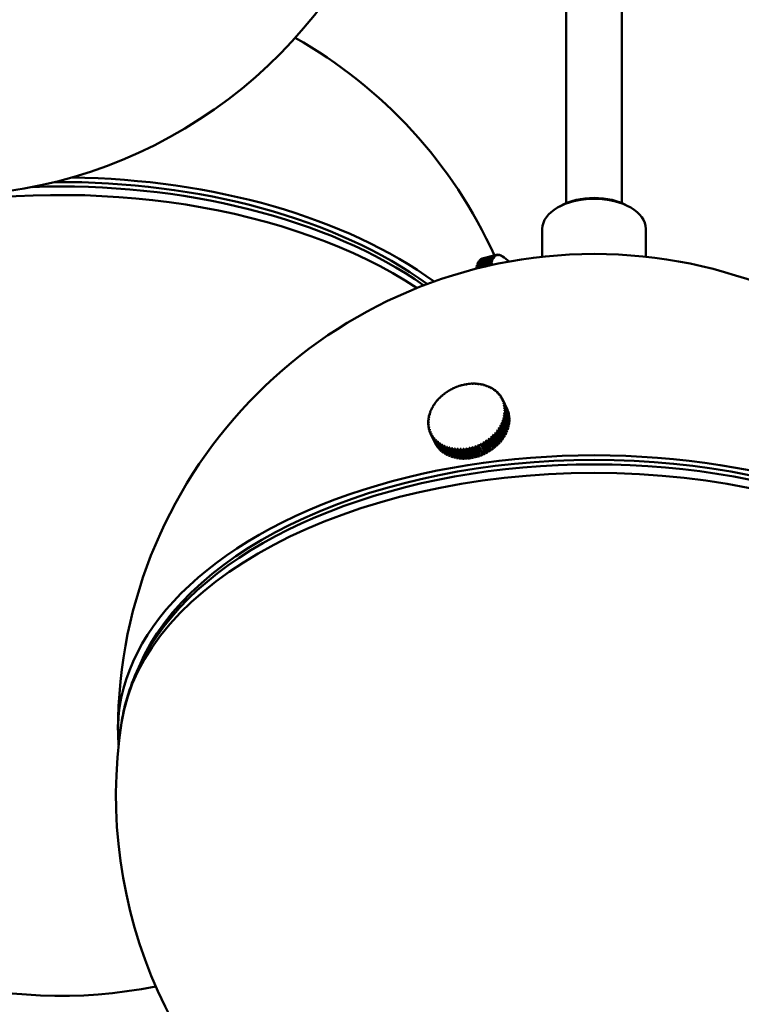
# Model space of a CAD drawing. Header units: millimetres. Extents: x 849 to 4035, y 828 to 3843.
# Tile 88 of 105: x 3448 to 3538, y 1489 to 1613. Entities that reach past the tile are written whole.
import ezdxf

# ---------------------------------------------------------------- set-up
doc = ezdxf.new("R2010")
doc.units = ezdxf.units.MM
doc.header["$LTSCALE"] = 15
doc.layers.add('Widoczne (ISO)', color=7, linetype='Continuous', lineweight=50)
doc.layers.add('Widoczne wąskie (ISO)', color=7, linetype='Continuous', lineweight=50)

msp = doc.modelspace()

# ---------------------------------------------------------------- linework, layer by layer
at = {"layer": 'Widoczne (ISO)'}
for p, q in [((3516.44, 1677.15), (3516.44, 1589.81)), ((3523.44, 1674.95), (3523.44, 1589.81)), ((3515.7, 1589.44), (3515.34, 1589.24)), ((3524.18, 1589.44), (3524.54, 1589.24)), ((3513.44, 1586.59), (3513.44, 1583.08)), ((3526.44, 1586.59), (3526.44, 1583.08)), ((3505.74, 1582.78), (3507.56, 1583.27)), ((3507.65, 1583.31), (3505.84, 1582.82)), ((3505.87, 1582.83), (3507.68, 1583.32)), ((3507.7, 1583.33), (3505.89, 1582.84)), ((3507.79, 1583.34), (3507.82, 1583.35)), ((3507.93, 1583.34), (3507.96, 1583.34)), ((3508.09, 1583.3), (3508.1, 1583.31)), ((3505.15, 1581.61), (3506.97, 1582.1)), ((3507, 1582.29), (3505.19, 1581.8)), ((3505.2, 1581.86), (3507.02, 1582.35)), ((3507.06, 1582.51), (3505.25, 1582.02)), ((3505.26, 1582.08), (3507.08, 1582.57)), ((3505.29, 1582.03), (3505.26, 1582.08)), ((3507.13, 1582.71), (3505.32, 1582.23)), ((3505.34, 1582.27), (3507.15, 1582.76)), ((3505.36, 1582.23), (3505.34, 1582.27)), ((3507.21, 1582.89), (3505.4, 1582.4)), ((3505.42, 1582.44), (3507.24, 1582.93)), ((3505.44, 1582.41), (3505.42, 1582.44)), ((3507.31, 1583.04), (3505.5, 1582.55)), ((3505.52, 1582.58), (3507.33, 1583.07)), ((3505.53, 1582.56), (3505.52, 1582.58)), ((3507.41, 1583.16), (3505.6, 1582.67)), ((3505.63, 1582.7), (3507.44, 1583.18)), ((3505.63, 1582.68), (3505.63, 1582.7)), ((3507.53, 1583.25), (3505.71, 1582.76)), ((3505.75, 1582.77), (3505.74, 1582.78)), ((3505.87, 1582.83), (3505.87, 1582.83)), ((3506.95, 1582.04), (3506.16, 1581.82)), ((3506.98, 1582.02), (3507.07, 1582.05)), ((3507.05, 1582.27), (3507.11, 1582.29)), ((3507.12, 1582.49), (3507.17, 1582.5)), ((3507.2, 1582.68), (3507.24, 1582.69)), ((3507.29, 1582.85), (3507.32, 1582.85)), ((3507.4, 1582.99), (3507.41, 1582.99)), ((3507.51, 1583.1), (3507.51, 1583.1)), ((3508.25, 1583.24), (3508.26, 1583.24)), ((3508.41, 1583.15), (3508.41, 1583.15)), ((3505.17, 1581.58), (3505.15, 1581.61)), ((3505.23, 1581.81), (3505.2, 1581.86)), ((3501.49, 1566.12), (3501.48, 1566.14)), ((3501.82, 1566.33), (3501.81, 1566.34)), ((3502.17, 1566.51), (3502.16, 1566.53)), ((3502.43, 1566.65), (3502.43, 1566.64)), ((3502.79, 1566.8), (3502.8, 1566.78)), ((3503.16, 1566.92), (3503.17, 1566.9)), ((3503.54, 1567.02), (3503.54, 1567)), ((3503.92, 1567.09), (3503.92, 1567.07)), ((3504.29, 1567.14), (3504.3, 1567.12)), ((3504.67, 1567.17), (3504.68, 1567.14)), ((3505.04, 1567.16), (3505.06, 1567.14)), ((3505.41, 1567.14), (3505.42, 1567.11)), ((3505.77, 1567.08), (3505.78, 1567.05)), ((3506.11, 1567.01), (3506.13, 1566.96)), ((3506.45, 1566.9), (3506.47, 1566.85)), ((3506.76, 1566.78), (3506.79, 1566.73)), ((3507.06, 1566.63), (3507.09, 1566.57)), ((3507.34, 1566.45), (3507.37, 1566.4)), ((3507.6, 1566.26), (3507.63, 1566.2)), ((3507.84, 1566.05), (3507.87, 1565.99)), ((3500.1, 1564.83), (3500.08, 1564.86)), ((3500.33, 1565.12), (3500.32, 1565.14)), ((3500.59, 1565.39), (3500.58, 1565.42)), ((3500.87, 1565.65), (3500.86, 1565.67)), ((3501.17, 1565.9), (3501.16, 1565.92)), ((3508.05, 1565.82), (3508.08, 1565.75)), ((3508.24, 1565.57), (3508.27, 1565.5)), ((3508.4, 1565.3), (3508.44, 1565.23)), ((3508.49, 1565.12), (3509.01, 1564.01)), ((3508.54, 1565.02), (3509.06, 1563.91)), ((3509.09, 1563.83), (3508.57, 1564.95)), ((3508.64, 1564.73), (3509.16, 1563.62)), ((3499.4, 1563.57), (3499.38, 1563.62)), ((3499.54, 1563.89), (3499.52, 1563.94)), ((3499.7, 1564.21), (3499.68, 1564.25)), ((3499.88, 1564.53), (3499.87, 1564.56)), ((3508.64, 1564.38), (3508.64, 1564.37)), ((3509.18, 1563.54), (3508.67, 1564.66)), ((3508.68, 1564.09), (3508.69, 1564.06)), ((3508.69, 1563.79), (3508.71, 1563.74)), ((3508.72, 1564.43), (3509.24, 1563.31)), ((3509.25, 1563.24), (3508.74, 1564.35)), ((3508.77, 1564.12), (3509.29, 1563)), ((3509.29, 1562.92), (3508.78, 1564.04)), ((3508.79, 1563.8), (3509.31, 1562.69)), ((3509.3, 1562.6), (3508.79, 1563.72)), ((3509.06, 1563.91), (3509.05, 1563.91)), ((3509.16, 1563.62), (3509.15, 1563.61)), ((3499.15, 1562.26), (3499.13, 1562.32)), ((3499.17, 1562.59), (3499.15, 1562.64)), ((3499.22, 1562.91), (3499.2, 1562.97)), ((3499.3, 1563.24), (3499.27, 1563.29)), ((3508.46, 1562.54), (3508.51, 1562.44)), ((3509.05, 1561.31), (3508.53, 1562.42)), ((3508.56, 1562.85), (3508.6, 1562.76)), ((3508.56, 1562.5), (3509.08, 1561.39)), ((3508.63, 1563.17), (3508.67, 1563.09)), ((3509.16, 1561.63), (3508.64, 1562.75)), ((3508.66, 1562.83), (3509.18, 1561.71)), ((3508.67, 1563.48), (3508.7, 1563.42)), ((3509.24, 1561.96), (3508.72, 1563.07)), ((3508.73, 1563.15), (3509.25, 1562.04)), ((3509.29, 1562.28), (3508.77, 1563.4)), ((3508.78, 1563.48), (3509.29, 1562.36)), ((3509.24, 1563.31), (3509.22, 1563.31)), ((3509.29, 1562.36), (3509.25, 1562.36)), ((3509.29, 1563), (3509.26, 1563)), ((3509.31, 1562.69), (3509.27, 1562.68)), ((3499.17, 1561.94), (3499.14, 1562)), ((3499.21, 1561.62), (3499.18, 1561.69)), ((3499.28, 1561.32), (3499.25, 1561.38)), ((3499.38, 1561.02), (3499.35, 1561.09)), ((3507.57, 1561.04), (3508.1, 1559.89)), ((3507.8, 1561.32), (3508.33, 1560.18)), ((3508.35, 1560.07), (3507.83, 1561.18)), ((3507.89, 1561.26), (3508.41, 1560.14)), ((3508, 1561.61), (3508.53, 1560.47)), ((3508.56, 1560.36), (3508.05, 1561.48)), ((3508.1, 1561.56), (3508.62, 1560.44)), ((3508.18, 1561.92), (3508.71, 1560.77)), ((3508.75, 1560.67), (3508.24, 1561.79)), ((3508.28, 1561.87), (3508.8, 1560.75)), ((3508.34, 1562.22), (3508.39, 1562.11)), ((3508.92, 1560.99), (3508.4, 1562.1)), ((3508.44, 1562.18), (3508.95, 1561.07)), ((3508.95, 1561.07), (3508.87, 1561.08)), ((3509.08, 1561.39), (3509.01, 1561.4)), ((3509.18, 1561.71), (3509.12, 1561.72)), ((3509.25, 1562.04), (3509.2, 1562.04)), ((3499.42, 1560.91), (3499.94, 1559.8)), ((3499.99, 1559.69), (3499.48, 1560.81)), ((3499.51, 1560.74), (3500.03, 1559.62)), ((3500.15, 1559.42), (3499.63, 1560.54)), ((3499.67, 1560.47), (3500.19, 1559.36)), ((3500.33, 1559.17), (3499.81, 1560.28)), ((3499.86, 1560.22), (3500.38, 1559.11)), ((3499.91, 1560.31), (3499.9, 1560.32)), ((3500.54, 1558.93), (3500.02, 1560.05)), ((3500.08, 1559.99), (3500.59, 1558.87)), ((3500.11, 1560.07), (3500.1, 1560.1)), ((3500.77, 1558.71), (3500.25, 1559.83)), ((3500.34, 1559.85), (3500.32, 1559.9)), ((3506.13, 1559.84), (3506.66, 1558.69)), ((3506.95, 1558.78), (3506.44, 1559.9)), ((3506.45, 1560.04), (3506.98, 1558.9)), ((3506.52, 1559.95), (3507.04, 1558.84)), ((3507.27, 1559.01), (3506.75, 1560.12)), ((3506.76, 1560.27), (3507.29, 1559.12)), ((3506.83, 1560.18), (3507.35, 1559.07)), ((3507.05, 1560.51), (3507.58, 1559.36)), ((3507.57, 1559.25), (3507.05, 1560.36)), ((3507.13, 1560.43), (3507.64, 1559.31)), ((3507.32, 1560.77), (3507.85, 1559.62)), ((3507.85, 1559.51), (3507.33, 1560.62)), ((3507.4, 1560.69), (3507.92, 1559.57)), ((3508.11, 1559.78), (3507.6, 1560.9)), ((3507.66, 1560.97), (3508.18, 1559.85)), ((3508.1, 1559.89), (3508.07, 1559.86)), ((3508.18, 1559.85), (3508.1, 1559.89)), ((3508.33, 1560.18), (3508.31, 1560.15)), ((3508.41, 1560.14), (3508.33, 1560.18)), ((3508.53, 1560.47), (3508.52, 1560.45)), ((3508.62, 1560.44), (3508.53, 1560.47)), ((3508.8, 1560.75), (3508.71, 1560.77)), ((3508.71, 1560.77), (3508.71, 1560.77)), ((3500, 1559.69), (3499.99, 1559.69)), ((3500.16, 1559.43), (3500.15, 1559.42)), ((3500.31, 1559.78), (3500.83, 1558.66)), ((3500.35, 1559.18), (3500.33, 1559.17)), ((3501.02, 1558.51), (3500.5, 1559.63)), ((3500.56, 1558.95), (3500.54, 1558.93)), ((3500.6, 1559.65), (3500.57, 1559.71)), ((3500.57, 1559.58), (3501.09, 1558.47)), ((3500.8, 1558.74), (3500.77, 1558.71)), ((3501.3, 1558.34), (3500.78, 1559.45)), ((3500.87, 1559.46), (3500.84, 1559.54)), ((3500.85, 1559.41), (3501.37, 1558.3)), ((3501.59, 1558.18), (3501.08, 1559.3)), ((3501.16, 1559.3), (3501.12, 1559.39)), ((3501.15, 1559.26), (3501.67, 1558.15)), ((3501.91, 1558.05), (3501.39, 1559.16)), ((3501.48, 1559.16), (3501.43, 1559.26)), ((3501.47, 1559.13), (3501.99, 1558.02)), ((3502.23, 1557.94), (3501.72, 1559.06)), ((3501.8, 1559.04), (3501.75, 1559.16)), ((3501.8, 1559.03), (3502.32, 1557.92)), ((3502.58, 1557.86), (3502.06, 1558.97)), ((3502.61, 1557.94), (3502.08, 1559.08)), ((3502.15, 1558.95), (3502.67, 1557.84)), ((3502.93, 1557.8), (3502.41, 1558.91)), ((3502.96, 1557.88), (3502.43, 1559.02)), ((3502.51, 1558.9), (3503.02, 1557.78)), ((3503.3, 1557.76), (3502.78, 1558.88)), ((3503.32, 1557.84), (3502.79, 1558.99)), ((3502.87, 1558.87), (3503.39, 1557.76)), ((3503.68, 1557.84), (3503.15, 1558.98)), ((3503.67, 1557.75), (3503.15, 1558.87)), ((3503.24, 1558.87), (3503.76, 1557.76)), ((3504.05, 1557.85), (3503.52, 1559)), ((3504.04, 1557.77), (3503.53, 1558.89)), ((3503.62, 1558.89), (3504.14, 1557.78)), ((3504.42, 1557.89), (3503.89, 1559.04)), ((3504.42, 1557.81), (3503.9, 1558.93)), ((3504, 1558.94), (3504.52, 1557.83)), ((3504.79, 1557.96), (3504.26, 1559.11)), ((3504.8, 1557.88), (3504.28, 1559)), ((3504.38, 1559.02), (3504.9, 1557.9)), ((3505.16, 1558.05), (3504.63, 1559.2)), ((3505.18, 1557.97), (3504.66, 1559.09)), ((3504.76, 1559.12), (3505.27, 1558)), ((3505.53, 1558.17), (3505, 1559.31)), ((3505.55, 1558.09), (3505.03, 1559.2)), ((3505.13, 1559.24), (3505.64, 1558.12)), ((3505.89, 1558.3), (3505.36, 1559.45)), ((3505.92, 1558.23), (3505.4, 1559.34)), ((3505.49, 1559.38), (3506.01, 1558.27)), ((3506.27, 1558.39), (3505.76, 1559.51)), ((3505.79, 1559.65), (3506.33, 1558.51)), ((3505.85, 1559.55), (3506.36, 1558.44)), ((3506.62, 1558.58), (3506.1, 1559.69)), ((3506.19, 1559.74), (3506.71, 1558.63)), ((3506.66, 1558.69), (3506.59, 1558.65)), ((3506.71, 1558.63), (3506.66, 1558.69)), ((3506.98, 1558.9), (3506.92, 1558.85)), ((3507.04, 1558.84), (3506.98, 1558.9)), ((3507.29, 1559.12), (3507.24, 1559.08)), ((3507.35, 1559.07), (3507.29, 1559.12)), ((3507.58, 1559.36), (3507.54, 1559.32)), ((3507.64, 1559.31), (3507.58, 1559.36)), ((3507.85, 1559.62), (3507.82, 1559.59)), ((3507.92, 1559.57), (3507.85, 1559.62)), ((3501.05, 1558.55), (3501.02, 1558.51)), ((3501.33, 1558.38), (3501.3, 1558.34)), ((3501.63, 1558.23), (3501.59, 1558.18)), ((3501.95, 1558.11), (3501.91, 1558.05)), ((3502.28, 1558.01), (3502.23, 1557.94)), ((3502.61, 1557.94), (3502.58, 1557.86)), ((3502.62, 1557.94), (3502.61, 1557.94)), ((3502.96, 1557.88), (3502.93, 1557.8)), ((3502.98, 1557.88), (3502.96, 1557.88)), ((3503.32, 1557.84), (3503.3, 1557.76)), ((3503.35, 1557.84), (3503.32, 1557.84)), ((3503.68, 1557.84), (3503.67, 1557.75)), ((3503.72, 1557.84), (3503.68, 1557.84)), ((3504.05, 1557.85), (3504.04, 1557.77)), ((3504.1, 1557.86), (3504.05, 1557.85)), ((3504.48, 1557.9), (3504.42, 1557.89)), ((3504.42, 1557.89), (3504.42, 1557.81)), ((3504.86, 1557.98), (3504.79, 1557.96)), ((3504.79, 1557.96), (3504.8, 1557.88)), ((3505.24, 1558.07), (3505.16, 1558.05)), ((3505.16, 1558.05), (3505.18, 1557.97)), ((3505.61, 1558.19), (3505.53, 1558.17)), ((3505.53, 1558.17), (3505.55, 1558.09)), ((3505.98, 1558.34), (3505.89, 1558.3)), ((3505.89, 1558.3), (3505.92, 1558.23)), ((3506.33, 1558.51), (3506.24, 1558.46)), ((3506.36, 1558.44), (3506.33, 1558.51)), ((3467.24, 1538.68), (3465.07, 1535.51)), ((3463.94, 1533.73), (3463.94, 1533.94))]:
    msp.add_line(p, q, dxfattribs=at)
for centre, radius, start, end in [((3437.84, 1650.69), 60, 171.2634, 8.7366), ((3453.04, 1558.53), 59.75, 24.4407, 60.5314), ((3519.94, 1523.68), 59.75, 0, 180), ((3504.25, 1577.22), 7.25, 46.3812, 54.5769), ((3453.04, 1550.37), 60, 171.2634, 281.4316), ((3519.94, 1515.52), 60, 171.2634, 8.7366)]:
    msp.add_arc(centre, radius, start, end, dxfattribs=at)
for centre, major_axis, ratio, start_param, end_param in [((3453.04, 1558.53), (58.75, 0), 0.57735, 0.671947, 1.584219), ((3453.04, 1558.53), (-59.75, 0), 0.57735, 3.811727, 4.689777), ((3519.94, 1586.99), (-6, 0), 0.57735, 3.926991, 5.497787), ((3519.94, 1586.59), (-6.5, 0), 0.57735, 3.141593, 6.283185), ((3509, 1578.5), (-1.3, 4.83), 0.345066, 0.032805, 0.091344), ((3504.26, 1577.23), (3.79, -6.18), 0.933763, 2.04771, 2.063247), ((3504.23, 1577.21), (-2.34, 6.86), 0.938334, 5.395896, 5.411434), ((3509, 1578.5), (-1.3, 4.83), 0.345066, 6.23745, 6.29599), ((3504.26, 1577.23), (2.34, -6.86), 0.938334, 2.254304, 2.269841), ((3509.07, 1578.52), (-1.28, 4.75), 0.345066, 0.012637, 0.032972), ((3504.23, 1577.22), (-0.74, 7.21), 0.937121, 5.608217, 5.623754), ((3504.26, 1577.22), (0.74, -7.21), 0.937121, 2.466624, 2.482162), ((3509, 1578.5), (-1.3, 4.83), 0.345066, 6.15891, 6.21745), ((3509.07, 1578.52), (-1.28, 4.75), 0.345066, 6.217283, 6.237617), ((3504.23, 1577.22), (0.8, 7.21), 0.93013, 5.807048, 5.822585), ((3504.26, 1577.22), (-0.8, -7.21), 0.93013, 2.665455, 2.680992), ((3509, 1578.5), (-1.3, 4.83), 0.345066, 6.08037, 6.13891), ((3509.07, 1578.52), (-1.28, 4.75), 0.345066, 6.138743, 6.159077), ((3504.23, 1577.23), (2.12, 6.93), 0.917404, 5.979295, 5.994832), ((3504.26, 1577.21), (2.12, 6.93), 0.917404, 5.979295, 5.994832), ((3509, 1578.5), (-1.3, 4.83), 0.345066, 6.001831, 6.06037), ((3509.07, 1578.52), (-1.28, 4.75), 0.345066, 6.060203, 6.080538), ((3504.23, 1577.23), (3.17, 6.52), 0.899022, 6.121085, 6.136622), ((3507.19, 1578.01), (-1.3, 4.83), 0.345066, 0.504043, 0.562583), ((3507.19, 1578.01), (-1.3, 4.83), 0.345066, 0.425504, 0.484043), ((3507.19, 1578.01), (-1.3, 4.83), 0.345066, 0.346964, 0.405503), ((3507.19, 1578.01), (-1.3, 4.83), 0.345066, 0.268424, 0.326964), ((3507.19, 1578.01), (-1.3, 4.83), 0.345066, 0.189884, 0.248424), ((3507.19, 1578.01), (-1.3, 4.83), 0.345066, 0.111344, 0.169884), ((3507.19, 1578.01), (-1.3, 4.83), 0.345066, 0.032805, 0.091344), ((3507.19, 1578.01), (-1.3, 4.83), 0.345066, 0, 0.012804), ((3504.24, 1577.19), (-7.15, 1.17), 0.746549, 4.440066, 4.447839), ((3509, 1578.5), (-1.3, 4.83), 0.345066, 0.661123, 0.670835), ((3509, 1578.5), (-1.3, 4.83), 0.345066, 0.582583, 0.641123), ((3504.25, 1577.25), (7.15, -1.17), 0.746549, 1.290709, 1.306246), ((3504.24, 1577.19), (-7.06, 1.64), 0.788879, 4.483235, 4.498773), ((3509, 1578.5), (-1.3, 4.83), 0.345066, 0.504043, 0.562583), ((3504.25, 1577.25), (7.06, -1.64), 0.788879, 1.341643, 1.35718), ((3504.24, 1577.19), (-6.91, 2.19), 0.826346, 4.546552, 4.562089), ((3509.07, 1578.52), (1.28, -4.75), 0.345066, 3.782548, 3.792835), ((3509, 1578.5), (-1.3, 4.83), 0.345066, 0.425504, 0.484043), ((3504.25, 1577.25), (6.91, -2.19), 0.826346, 1.40496, 1.420497), ((3509.07, 1578.52), (1.28, -4.75), 0.345066, 3.704009, 3.724343), ((3504.24, 1577.2), (-6.68, 2.83), 0.858718, 4.625797, 4.641334), ((3509, 1578.5), (-1.3, 4.83), 0.345066, 0.346964, 0.405503), ((3504.26, 1577.24), (6.68, -2.83), 0.858718, 1.484205, 1.499742), ((3509.07, 1578.52), (1.28, -4.75), 0.345066, 3.625469, 3.645803), ((3504.23, 1577.2), (-6.31, 3.57), 0.885795, 4.725415, 4.740953), ((3509.07, 1578.52), (1.28, -4.75), 0.345066, 3.546929, 3.567263), ((3509, 1578.5), (-1.3, 4.83), 0.345066, 0.268424, 0.326964), ((3504.26, 1577.24), (6.31, -3.57), 0.885795, 1.583823, 1.59936), ((3504.23, 1577.2), (-5.75, 4.41), 0.907412, 4.850401, 4.865938), ((3509.07, 1578.52), (-1.28, 4.75), 0.345066, 0.326796, 0.347131), ((3509, 1578.5), (-1.3, 4.83), 0.345066, 0.189884, 0.248424), ((3504.26, 1577.24), (5.75, -4.41), 0.907412, 1.708808, 1.724345), ((3504.23, 1577.21), (-4.93, 5.31), 0.923434, 5.00493, 5.020467), ((3509.07, 1578.52), (-1.28, 4.75), 0.345066, 0.248257, 0.268591), ((3509, 1578.5), (-1.3, 4.83), 0.345066, 0.111344, 0.169884), ((3504.26, 1577.23), (4.93, -5.31), 0.923434, 1.863337, 1.878874), ((3509.07, 1578.52), (-1.28, 4.75), 0.345066, 0.169717, 0.190051), ((3504.23, 1577.21), (-3.79, 6.18), 0.933763, 5.189302, 5.204839), ((3509.07, 1578.52), (-1.28, 4.75), 0.345066, 0.091177, 0.111511), ((3504.26, 1577.21), (3.17, 6.52), 0.899022, 6.121085, 6.136622), ((3509, 1578.5), (-1.3, 4.83), 0.345066, 5.923291, 5.98183), ((3509.07, 1578.52), (-1.28, 4.75), 0.345066, 5.981663, 6.001998), ((3504.23, 1577.23), (3.98, 6.06), 0.875098, 6.23483, 6.250367), ((3504.27, 1577.21), (3.98, 6.06), 0.875098, 6.23483, 6.250367), ((3509, 1578.5), (-1.3, 4.83), 0.345066, 5.886861, 5.90329), ((3509.07, 1578.52), (-1.28, 4.75), 0.345066, 5.903123, 5.923458), ((3507.19, 1578.01), (-1.3, 4.83), 0.345066, 0.582583, 0.641123), ((3503.96, 1563.02), (4.54, 2.1), 0.788675, 1.778495, 1.837035), ((3505.28, 1560.06), (-4.04, 6.02), 0.120757, 6.11047, 6.126007), ((3503.94, 1563.06), (-4.46, -2.07), 0.788675, 4.89992, 4.920255), ((3503.96, 1563.02), (4.54, 2.1), 0.788675, 1.699955, 1.758495), ((3505.36, 1560.12), (-4.04, 6.02), 0.120757, 6.11047, 6.126007), ((3505.27, 1560.07), (-3.66, 6.26), 0.073087, 6.116537, 6.132074), ((3503.94, 1563.06), (-4.46, -2.07), 0.788675, 4.821381, 4.841715), ((3503.96, 1563.02), (4.54, 2.1), 0.788675, 1.621416, 1.679955), ((3505.36, 1560.12), (-3.66, 6.26), 0.073087, 6.116537, 6.132074), ((3505.27, 1560.07), (-3.26, 6.47), 0.024966, 6.119585, 6.135122), ((3503.94, 1563.06), (-4.46, -2.07), 0.788675, 4.742841, 4.763175), ((3503.96, 1563.02), (4.54, 2.1), 0.788675, 1.542876, 1.601415), ((3505.36, 1560.11), (-3.26, 6.47), 0.024966, 6.119585, 6.135122), ((3503.94, 1563.06), (-4.46, -2.07), 0.788675, 4.664301, 4.684635), ((3505.27, 1560.07), (-2.85, 6.66), 0.023309, 0.148012, 0.163549), ((3503.96, 1563.02), (4.54, 2.1), 0.788675, 1.464336, 1.522875), ((3505.36, 1560.11), (-2.85, 6.66), 0.023309, 0.148012, 0.163549), ((3503.94, 1563.06), (-4.46, -2.07), 0.788675, 4.585761, 4.606096), ((3505.27, 1560.07), (-2.43, 6.83), 0.071439, 0.150956, 0.166494), ((3503.96, 1563.02), (4.54, 2.1), 0.788675, 1.385796, 1.444336), ((3505.36, 1560.11), (-2.43, 6.83), 0.071439, 0.150956, 0.166494), ((3503.94, 1563.06), (-4.46, -2.07), 0.788675, 4.507221, 4.527556), ((3505.27, 1560.08), (-2, 6.97), 0.11913, 0.156919, 0.172456), ((3505.36, 1560.1), (-2, 6.97), 0.11913, 0.156919, 0.172456), ((3503.96, 1563.02), (4.54, 2.1), 0.788675, 1.307256, 1.365796), ((3503.94, 1563.06), (-4.46, -2.07), 0.788675, 4.428681, 4.449016), ((3505.27, 1560.08), (-1.56, 7.08), 0.166086, 0.165946, 0.181483), ((3505.36, 1560.1), (-1.56, 7.08), 0.166086, 0.165946, 0.181483), ((3503.96, 1563.02), (4.54, 2.1), 0.788675, 1.228716, 1.287256), ((3505.27, 1560.08), (-1.1, 7.17), 0.212018, 0.178104, 0.193641), ((3503.94, 1563.06), (-4.46, -2.07), 0.788675, 4.350142, 4.370476), ((3505.37, 1560.1), (-1.1, 7.17), 0.212018, 0.178104, 0.193641), ((3503.96, 1563.02), (4.54, 2.1), 0.788675, 1.150177, 1.208716), ((3505.27, 1560.09), (-0.63, 7.22), 0.256643, 0.19348, 0.209017), ((3503.94, 1563.06), (-4.46, -2.07), 0.788675, 4.271602, 4.291936), ((3505.36, 1560.09), (-0.63, 7.22), 0.256643, 0.19348, 0.209017), ((3503.96, 1563.02), (4.54, 2.1), 0.788675, 1.071637, 1.130176), ((3505.27, 1560.09), (-0.14, 7.25), 0.299685, 0.212177, 0.227714), ((3503.94, 1563.06), (-4.46, -2.07), 0.788675, 4.193062, 4.213397), ((3505.36, 1560.09), (-0.14, 7.25), 0.299685, 0.212177, 0.227714), ((3503.96, 1563.02), (4.54, 2.1), 0.788675, 0.993097, 1.051636), ((3505.27, 1560.09), (0.36, 7.24), 0.34088, 0.23431, 0.249847), ((3503.94, 1563.06), (-4.46, -2.07), 0.788675, 4.114522, 4.134857), ((3505.36, 1560.09), (0.36, 7.24), 0.34088, 0.23431, 0.249847), ((3503.96, 1563.02), (4.54, 2.1), 0.788675, 0.914557, 0.973097), ((3505.27, 1560.1), (0.87, 7.2), 0.379974, 0.259999, 0.275537), ((3503.94, 1563.06), (-4.46, -2.07), 0.788675, 4.035982, 4.056317), ((3505.36, 1560.09), (0.87, 7.2), 0.379974, 0.259999, 0.275537), ((3503.96, 1563.02), (4.54, 2.1), 0.788675, 0.836017, 0.894557), ((3505.27, 1560.1), (1.4, 7.11), 0.416724, 0.289363, 0.304901), ((3503.94, 1563.06), (-4.46, -2.07), 0.788675, 3.957443, 3.977777), ((3505.36, 1560.08), (1.4, 7.11), 0.416724, 0.289363, 0.304901), ((3503.96, 1563.02), (4.54, 2.1), 0.788675, 0.757478, 0.816017), ((3505.27, 1560.1), (1.94, 6.99), 0.450906, 0.322505, 0.338042), ((3503.94, 1563.06), (-4.46, -2.07), 0.788675, 3.878903, 3.899237), ((3505.36, 1560.08), (1.94, 6.99), 0.450906, 0.322505, 0.338042), ((3503.96, 1563.02), (4.54, 2.1), 0.788675, 0.678938, 0.737477), ((3505.28, 1560.11), (2.48, 6.81), 0.482307, 0.359497, 0.375035), ((3503.94, 1563.06), (-4.46, -2.07), 0.788675, 3.800363, 3.820697), ((3505.36, 1560.08), (2.48, 6.81), 0.482307, 0.359497, 0.375035), ((3503.96, 1563.02), (4.54, 2.1), 0.788675, 0.600398, 0.658937), ((3505.28, 1560.11), (3.04, 6.58), 0.510735, 0.400367, 0.415904), ((3503.94, 1563.06), (-4.46, -2.07), 0.788675, 3.721823, 3.742158), ((3505.36, 1560.07), (-3.04, -6.58), 0.510735, 3.541959, 3.557497), ((3503.96, 1563.02), (4.54, 2.1), 0.788675, 0.521858, 0.580398), ((3505.28, 1560.11), (3.59, 6.3), 0.536014, 0.445071, 0.460609), ((3503.94, 1563.06), (-4.46, -2.07), 0.788675, 3.643283, 3.663618), ((3505.35, 1560.07), (-3.59, -6.3), 0.536014, 3.586664, 3.602201), ((3503.96, 1563.02), (4.54, 2.1), 0.788675, 0.443318, 0.501858), ((3505.28, 1560.11), (4.13, 5.96), 0.557988, 0.49348, 0.509017), ((3503.94, 1563.06), (-4.46, -2.07), 0.788675, 3.564743, 3.585078), ((3505.35, 1560.07), (-4.13, -5.96), 0.557988, 3.635072, 3.650609), ((3503.96, 1563.02), (4.54, 2.1), 0.788675, 0.364778, 0.423318), ((3505.29, 1560.12), (4.65, 5.56), 0.576522, 0.54535, 0.560887), ((3503.94, 1563.06), (4.46, 2.07), 0.788675, 0.344611, 0.364946), ((3505.35, 1560.06), (-4.65, -5.56), 0.576522, 3.686943, 3.70248), ((3503.96, 1563.02), (4.54, 2.1), 0.788675, 0.286239, 0.344778), ((3505.29, 1560.12), (5.16, 5.1), 0.591502, 0.600315, 0.615852), ((3503.94, 1563.06), (4.46, 2.07), 0.788675, 0.266071, 0.286406), ((3505.35, 1560.06), (-5.16, -5.1), 0.591502, 3.741908, 3.757445), ((3503.96, 1563.02), (4.54, 2.1), 0.788675, 0.207699, 0.266238), ((3503.96, 1563.02), (4.54, 2.1), 0.788675, 2.171194, 2.229734), ((3505.29, 1560.05), (-5.77, 4.39), 0.34226, 6.032516, 6.048053), ((3503.94, 1563.06), (-4.46, -2.07), 0.788675, 5.292619, 5.312954), ((3503.96, 1563.02), (4.54, 2.1), 0.788675, 2.092654, 2.151194), ((3505.35, 1560.13), (-5.77, 4.39), 0.34226, 6.032516, 6.048053), ((3505.29, 1560.05), (-5.45, 4.78), 0.301133, 6.054769, 6.070306), ((3503.94, 1563.06), (-4.46, -2.07), 0.788675, 5.21408, 5.234414), ((3503.96, 1563.02), (4.54, 2.1), 0.788675, 2.014115, 2.072654), ((3505.35, 1560.13), (-5.45, 4.78), 0.301133, 6.054769, 6.070306), ((3505.28, 1560.06), (-5.12, 5.13), 0.258149, 6.073582, 6.089119), ((3503.94, 1563.06), (-4.46, -2.07), 0.788675, 5.13554, 5.155874), ((3503.96, 1563.02), (4.54, 2.1), 0.788675, 1.935575, 1.994114), ((3505.35, 1560.12), (-5.12, 5.13), 0.258149, 6.073582, 6.089119), ((3505.28, 1560.06), (-4.77, 5.46), 0.213574, 6.08907, 6.104607), ((3503.94, 1563.06), (-4.46, -2.07), 0.788675, 5.057, 5.077335), ((3503.96, 1563.02), (4.54, 2.1), 0.788675, 1.857035, 1.915574), ((3505.35, 1560.12), (-4.77, 5.46), 0.213574, 6.08907, 6.104607), ((3505.28, 1560.06), (-4.41, 5.75), 0.167682, 6.101337, 6.116874), ((3503.94, 1563.06), (-4.46, -2.07), 0.788675, 4.97846, 4.998795), ((3505.36, 1560.12), (-4.41, 5.75), 0.167682, 6.101337, 6.116874), ((3505.29, 1560.12), (5.62, 4.58), 0.602834, 0.657875, 0.673412), ((3503.94, 1563.06), (4.46, 2.07), 0.788675, 0.187531, 0.207866), ((3505.34, 1560.06), (-5.62, -4.58), 0.602834, 3.799468, 3.815005), ((3503.96, 1563.02), (4.54, 2.1), 0.788675, 0.129159, 0.187698), ((3503.94, 1563.06), (4.46, 2.07), 0.788675, 0.108992, 0.129326), ((3505.29, 1560.12), (6.04, 4), 0.610451, 0.717402, 0.732939), ((3505.34, 1560.06), (-6.04, -4), 0.610451, 3.858995, 3.874532), ((3503.96, 1563.02), (4.54, 2.1), 0.788675, 0.050619, 0.109159), ((3503.94, 1563.06), (4.46, 2.07), 0.788675, 0.030452, 0.050786), ((3505.3, 1560.13), (6.41, 3.39), 0.614303, 0.778163, 0.793701), ((3505.34, 1560.06), (-6.41, -3.39), 0.614303, 3.919756, 3.935293), ((3503.96, 1563.02), (4.54, 2.1), 0.788675, 6.255265, 6.313804), ((3503.94, 1563.06), (4.46, 2.07), 0.788675, 6.235097, 6.255432), ((3505.3, 1560.13), (6.72, 2.73), 0.614368, 0.839354, 0.854891), ((3505.33, 1560.05), (-6.72, -2.73), 0.614368, 3.980947, 3.996484), ((3503.94, 1563.06), (4.46, 2.07), 0.788675, 6.156557, 6.176892), ((3505.31, 1560.13), (6.95, 2.05), 0.610646, 0.900144, 0.915681), ((3503.96, 1563.02), (4.54, 2.1), 0.788675, 6.176725, 6.235264), ((3503.96, 1563.02), (4.54, 2.1), 0.788675, 2.485353, 2.543893), ((3505.3, 1560.05), (-6.81, 2.48), 0.483334, 5.906811, 5.922348), ((3503.96, 1563.02), (4.54, 2.1), 0.788675, 2.406814, 2.465353), ((3505.33, 1560.13), (-6.81, 2.48), 0.483334, 5.906811, 5.922348), ((3503.94, 1563.06), (-4.46, -2.07), 0.788675, 5.606779, 5.627113), ((3505.3, 1560.05), (-6.59, 3.01), 0.452032, 5.943936, 5.959474), ((3503.96, 1563.02), (4.54, 2.1), 0.788675, 2.328274, 2.386813), ((3505.34, 1560.13), (-6.59, 3.01), 0.452032, 5.943936, 5.959474), ((3503.94, 1563.06), (-4.46, -2.07), 0.788675, 5.528239, 5.548573), ((3505.29, 1560.05), (-6.34, 3.51), 0.417942, 5.977209, 5.992747), ((3503.96, 1563.02), (4.54, 2.1), 0.788675, 2.249734, 2.308274), ((3505.34, 1560.13), (-6.34, 3.51), 0.417942, 5.977209, 5.992747), ((3503.94, 1563.06), (-4.46, -2.07), 0.788675, 5.449699, 5.470034), ((3505.29, 1560.05), (-6.07, 3.97), 0.381276, 6.006702, 6.022239), ((3503.94, 1563.06), (-4.46, -2.07), 0.788675, 5.371159, 5.391494), ((3505.34, 1560.13), (-6.07, 3.97), 0.381276, 6.006702, 6.022239), ((3505.33, 1560.05), (-6.95, -2.05), 0.610646, 4.041736, 4.057273), ((3503.94, 1563.06), (4.46, 2.07), 0.788675, 6.078018, 6.098352), ((3505.31, 1560.13), (7.12, 1.36), 0.603158, 0.959726, 0.975263), ((3505.32, 1560.05), (-7.12, -1.36), 0.603158, 4.101319, 4.116856), ((3503.96, 1563.02), (4.54, 2.1), 0.788675, 6.098185, 6.156725), ((3503.94, 1563.06), (4.46, 2.07), 0.788675, 5.999478, 6.019812), ((3505.31, 1560.13), (7.22, 0.67), 0.591952, 1.017364, 1.032902), ((3503.94, 1563.06), (4.46, 2.07), 0.788675, 5.842398, 5.862733), ((3505.32, 1560.05), (-7.22, -0.67), 0.591952, 4.158957, 4.174494), ((3505.32, 1560.13), (7.22, -0.67), 0.558682, 1.124411, 1.139948), ((3503.94, 1563.06), (4.46, 2.07), 0.788675, 5.920938, 5.941272), ((3505.32, 1560.13), (7.25, -0.01), 0.577096, 1.072428, 1.087965), ((3505.32, 1560.05), (-7.25, 0.01), 0.577096, 4.21402, 4.229558), ((3503.96, 1563.02), (4.54, 2.1), 0.788675, 6.019645, 6.078185), ((3503.96, 1563.02), (4.54, 2.1), 0.788675, 5.941105, 5.999645), ((3503.96, 1563.02), (4.54, 2.1), 0.788675, 5.862566, 5.921105), ((3504.48, 1561.9), (4.54, 2.1), 0.788675, 6.255265, 6.283185), ((3504.48, 1561.9), (4.54, 2.1), 0.788675, 6.176725, 6.235264), ((3504.48, 1561.9), (4.54, 2.1), 0.788675, 6.098185, 6.156725), ((3503.96, 1563.02), (-4.54, -2.1), 0.788675, 5.862566, 5.921105), ((3505.32, 1560.13), (7.25, -0.01), 0.577096, 2.578866, 2.594403), ((3505.32, 1560.05), (-7.25, 0.01), 0.577096, 5.720459, 5.735996), ((3505.31, 1560.05), (-7.22, 0.67), 0.558682, 5.772442, 5.787979), ((3503.96, 1563.02), (4.54, 2.1), 0.788675, 2.642433, 2.700973), ((3505.32, 1560.13), (7.22, -0.67), 0.558682, 2.63085, 2.646387), ((3505.31, 1560.05), (-7.13, 1.31), 0.536824, 5.820974, 5.836511), ((3503.94, 1563.06), (-4.46, -2.07), 0.788675, 5.920938, 5.941272), ((3503.96, 1563.02), (4.54, 2.1), 0.788675, 2.563893, 2.622433), ((3505.32, 1560.13), (7.13, -1.31), 0.536824, 2.679381, 2.694919), ((3503.94, 1563.06), (-4.46, -2.07), 0.788675, 5.842398, 5.862733), ((3503.94, 1563.06), (-4.46, -2.07), 0.788675, 5.763858, 5.784193), ((3505.31, 1560.05), (-6.99, 1.91), 0.511656, 5.865809, 5.881346), ((3505.33, 1560.13), (6.99, -1.91), 0.511656, 2.724216, 2.739753), ((3503.94, 1563.06), (-4.46, -2.07), 0.788675, 5.685319, 5.705653), ((3503.94, 1563.06), (4.46, 2.07), 0.788675, 5.606779, 5.627113), ((3505.3, 1560.05), (-6.81, 2.48), 0.483334, 4.400373, 4.41591), ((3503.96, 1563.02), (-4.54, -2.1), 0.788675, 2.406814, 2.465353), ((3505.33, 1560.13), (6.81, -2.48), 0.483334, 1.25878, 1.274317), ((3503.94, 1563.06), (4.46, 2.07), 0.788675, 5.685319, 5.705653), ((3505.31, 1560.05), (-6.99, 1.91), 0.511656, 4.35937, 4.374908), ((3503.96, 1563.02), (-4.54, -2.1), 0.788675, 2.485353, 2.543893), ((3505.33, 1560.13), (6.99, -1.91), 0.511656, 1.217778, 1.233315), ((3503.94, 1563.06), (4.46, 2.07), 0.788675, 5.763858, 5.784193), ((3505.31, 1560.05), (-7.13, 1.31), 0.536824, 4.314536, 4.330073), ((3505.32, 1560.13), (7.13, -1.31), 0.536824, 1.172943, 1.18848), ((3503.96, 1563.02), (-4.54, -2.1), 0.788675, 2.563893, 2.622433), ((3505.31, 1560.05), (-7.22, 0.67), 0.558682, 4.266004, 4.281541), ((3503.96, 1563.02), (-4.54, -2.1), 0.788675, 2.642433, 2.700973), ((3504.48, 1561.9), (4.54, 2.1), 0.788675, 6.019645, 6.078185), ((3504.48, 1561.9), (-4.54, -2.1), 0.788675, 2.642433, 2.700973), ((3504.48, 1561.9), (4.54, 2.1), 0.788675, 5.941105, 5.999645), ((3504.48, 1561.9), (4.54, 2.1), 0.788675, 5.862566, 5.921105), ((3503.96, 1563.02), (-4.54, -2.1), 0.788675, 5.941105, 5.999645), ((3505.31, 1560.13), (7.22, 0.67), 0.591952, 2.523803, 2.53934), ((3505.32, 1560.05), (-7.22, -0.67), 0.591952, 5.665395, 5.680933), ((3503.96, 1563.02), (-4.54, -2.1), 0.788675, 6.019645, 6.078185), ((3505.31, 1560.13), (7.12, 1.36), 0.603158, 2.466164, 2.481701), ((3505.32, 1560.05), (-7.12, -1.36), 0.603158, 5.607757, 5.623294), ((3503.96, 1563.02), (-4.54, -2.1), 0.788675, 6.098185, 6.156725), ((3503.94, 1563.06), (-4.46, -2.07), 0.788675, 5.999478, 6.019812), ((3503.94, 1563.06), (-4.46, -2.07), 0.788675, 6.078018, 6.098352), ((3505.31, 1560.13), (6.95, 2.05), 0.610646, 2.406582, 2.422119), ((3505.33, 1560.05), (-6.95, -2.05), 0.610646, 5.548175, 5.563712), ((3503.96, 1563.02), (-4.54, -2.1), 0.788675, 6.176725, 6.235264), ((3503.94, 1563.06), (-4.46, -2.07), 0.788675, 6.156557, 6.176892), ((3505.3, 1560.13), (6.72, 2.73), 0.614368, 2.345792, 2.36133), ((3505.33, 1560.05), (-6.72, -2.73), 0.614368, 5.487385, 5.502922), ((3503.94, 1563.06), (-4.46, -2.07), 0.788675, 6.235097, 6.255432), ((3503.94, 1563.06), (4.46, 2.07), 0.788675, 5.21408, 5.234414), ((3505.35, 1560.13), (5.45, -4.78), 0.301133, 1.406738, 1.422275), ((3503.96, 1563.02), (-4.54, -2.1), 0.788675, 2.092654, 2.151194), ((3503.94, 1563.06), (4.46, 2.07), 0.788675, 5.292619, 5.312954), ((3505.29, 1560.05), (-5.77, 4.39), 0.34226, 4.526077, 4.541615), ((3505.35, 1560.13), (5.77, -4.39), 0.34226, 1.384485, 1.400022), ((3503.96, 1563.02), (-4.54, -2.1), 0.788675, 2.171194, 2.229734), ((3503.94, 1563.06), (4.46, 2.07), 0.788675, 5.371159, 5.391494), ((3505.29, 1560.05), (-6.07, 3.97), 0.381276, 4.500263, 4.515801), ((3505.34, 1560.13), (6.07, -3.97), 0.381276, 1.358671, 1.374208), ((3503.96, 1563.02), (-4.54, -2.1), 0.788675, 2.249734, 2.308274), ((3503.94, 1563.06), (4.46, 2.07), 0.788675, 5.449699, 5.470034), ((3505.29, 1560.05), (-6.34, 3.51), 0.417942, 4.470771, 4.486308), ((3505.34, 1560.13), (6.34, -3.51), 0.417942, 1.329178, 1.344716), ((3503.96, 1563.02), (-4.54, -2.1), 0.788675, 2.328274, 2.386813), ((3503.94, 1563.06), (4.46, 2.07), 0.788675, 5.528239, 5.548573), ((3505.3, 1560.05), (-6.59, 3.01), 0.452032, 4.437498, 4.453035), ((3505.34, 1560.13), (6.59, -3.01), 0.452032, 1.295905, 1.311443), ((3504.48, 1561.9), (-4.54, -2.1), 0.788675, 2.406814, 2.465353), ((3504.48, 1561.9), (-4.54, -2.1), 0.788675, 2.485353, 2.543893), ((3504.48, 1561.9), (-4.54, -2.1), 0.788675, 2.563893, 2.622433), ((3519.94, 1523.68), (59.75, 0), 0.57735, 6.229931, 9.478033), ((3503.96, 1563.02), (-4.54, -2.1), 0.788675, 6.255265, 6.313804), ((3505.3, 1560.13), (6.41, 3.39), 0.614303, 2.284602, 2.300139), ((3505.34, 1560.06), (-6.41, -3.39), 0.614303, 5.426194, 5.441732), ((3503.96, 1563.02), (-4.54, -2.1), 0.788675, 0.050619, 0.109159), ((3503.94, 1563.06), (-4.46, -2.07), 0.788675, 0.030452, 0.050786), ((3505.29, 1560.12), (6.04, 4), 0.610451, 2.22384, 2.239378), ((3505.34, 1560.06), (-6.04, -4), 0.610451, 5.365433, 5.38097), ((3503.96, 1563.02), (-4.54, -2.1), 0.788675, 0.129159, 0.187698), ((3503.94, 1563.06), (-4.46, -2.07), 0.788675, 0.108992, 0.129326), ((3505.29, 1560.12), (5.62, 4.58), 0.602834, 2.164313, 2.17985), ((3503.94, 1563.06), (-4.46, -2.07), 0.788675, 0.187531, 0.207866), ((3505.34, 1560.06), (-5.62, -4.58), 0.602834, 5.305906, 5.321443), ((3503.96, 1563.02), (-4.54, -2.1), 0.788675, 0.207699, 0.266238), ((3504.48, 1561.9), (-4.54, -2.1), 0.788675, 0, 0.030619), ((3505.29, 1560.12), (5.16, 5.1), 0.591502, 2.106753, 2.122291), ((3503.94, 1563.06), (-4.46, -2.07), 0.788675, 0.266071, 0.286406), ((3505.35, 1560.06), (-5.16, -5.1), 0.591502, 5.248346, 5.263883), ((3503.96, 1563.02), (-4.54, -2.1), 0.788675, 0.286239, 0.344778), ((3505.29, 1560.12), (4.65, 5.56), 0.576522, 2.051788, 2.067326), ((3503.94, 1563.06), (-4.46, -2.07), 0.788675, 0.344611, 0.364946), ((3505.35, 1560.06), (-4.65, -5.56), 0.576522, 5.193381, 5.208918), ((3503.94, 1563.06), (4.46, 2.07), 0.788675, 4.821381, 4.841715), ((3505.36, 1560.12), (3.66, -6.26), 0.073087, 1.468506, 1.484043), ((3503.96, 1563.02), (-4.54, -2.1), 0.788675, 1.699955, 1.758495), ((3503.94, 1563.06), (4.46, 2.07), 0.788675, 4.89992, 4.920255), ((3505.28, 1560.06), (-4.04, 6.02), 0.120757, 4.604032, 4.619569), ((3505.36, 1560.12), (4.04, -6.02), 0.120757, 1.462439, 1.477976), ((3503.96, 1563.02), (-4.54, -2.1), 0.788675, 1.778495, 1.837035), ((3503.94, 1563.06), (4.46, 2.07), 0.788675, 4.97846, 4.998795), ((3505.28, 1560.06), (-4.41, 5.75), 0.167682, 4.594898, 4.610436), ((3505.36, 1560.12), (4.41, -5.75), 0.167682, 1.453306, 1.468843), ((3503.96, 1563.02), (-4.54, -2.1), 0.788675, 1.857035, 1.915574), ((3503.94, 1563.06), (4.46, 2.07), 0.788675, 5.057, 5.077335), ((3505.28, 1560.06), (-4.77, 5.46), 0.213574, 4.582631, 4.598169), ((3505.35, 1560.12), (4.77, -5.46), 0.213574, 1.441039, 1.456576), ((3503.96, 1563.02), (-4.54, -2.1), 0.788675, 1.935575, 1.994114), ((3503.94, 1563.06), (4.46, 2.07), 0.788675, 5.13554, 5.155874), ((3505.28, 1560.06), (-5.12, 5.13), 0.258149, 4.567143, 4.58268), ((3505.35, 1560.12), (5.12, -5.13), 0.258149, 1.425551, 1.441088), ((3503.96, 1563.02), (-4.54, -2.1), 0.788675, 2.014115, 2.072654), ((3505.29, 1560.05), (-5.45, 4.78), 0.301133, 4.54833, 4.563868), ((3504.48, 1561.9), (-4.54, -2.1), 0.788675, 2.092654, 2.151194), ((3504.48, 1561.9), (-4.54, -2.1), 0.788675, 2.171194, 2.229734), ((3504.48, 1561.9), (-4.54, -2.1), 0.788675, 2.249734, 2.308274), ((3504.48, 1561.9), (-4.54, -2.1), 0.788675, 2.328274, 2.386813), ((3504.48, 1561.9), (-4.54, -2.1), 0.788675, 0.050619, 0.109159), ((3504.48, 1561.9), (-4.54, -2.1), 0.788675, 0.129159, 0.187698), ((3503.96, 1563.02), (-4.54, -2.1), 0.788675, 0.364778, 0.423318), ((3504.48, 1561.9), (-4.54, -2.1), 0.788675, 0.207699, 0.266238), ((3505.28, 1560.11), (4.13, 5.96), 0.557988, 1.999918, 2.015455), ((3503.94, 1563.06), (4.46, 2.07), 0.788675, 3.564743, 3.585078), ((3505.35, 1560.07), (-4.13, -5.96), 0.557988, 5.141511, 5.157048), ((3503.96, 1563.02), (-4.54, -2.1), 0.788675, 0.443318, 0.501858), ((3504.48, 1561.9), (-4.54, -2.1), 0.788675, 0.286239, 0.344778), ((3505.28, 1560.11), (3.59, 6.3), 0.536014, 1.95151, 1.967047), ((3503.94, 1563.06), (4.46, 2.07), 0.788675, 3.643283, 3.663618), ((3504.48, 1561.9), (-4.54, -2.1), 0.788675, 0.364778, 0.423318), ((3505.35, 1560.07), (-3.59, -6.3), 0.536014, 5.093102, 5.10864), ((3503.96, 1563.02), (-4.54, -2.1), 0.788675, 0.521858, 0.580398), ((3505.28, 1560.11), (3.04, 6.58), 0.510735, 1.906805, 1.922342), ((3503.94, 1563.06), (4.46, 2.07), 0.788675, 3.721823, 3.742158), ((3505.36, 1560.07), (-3.04, -6.58), 0.510735, 5.048398, 5.063935), ((3503.96, 1563.02), (-4.54, -2.1), 0.788675, 0.600398, 0.658937), ((3505.28, 1560.11), (2.48, 6.81), 0.482307, 1.865936, 1.881473), ((3503.94, 1563.06), (4.46, 2.07), 0.788675, 3.800363, 3.820697), ((3505.36, 1560.08), (-2.48, -6.81), 0.482307, 5.007528, 5.023066), ((3503.96, 1563.02), (-4.54, -2.1), 0.788675, 0.678938, 0.737477), ((3505.27, 1560.1), (1.94, 6.99), 0.450906, 1.828943, 1.84448), ((3503.94, 1563.06), (4.46, 2.07), 0.788675, 3.878903, 3.899237), ((3505.36, 1560.08), (-1.94, -6.99), 0.450906, 4.970536, 4.986073), ((3503.96, 1563.02), (-4.54, -2.1), 0.788675, 0.757478, 0.816017), ((3505.27, 1560.1), (1.4, 7.11), 0.416724, 1.795802, 1.811339), ((3503.94, 1563.06), (4.46, 2.07), 0.788675, 3.957443, 3.977777), ((3505.36, 1560.08), (-1.4, -7.11), 0.416724, 4.937394, 4.952932), ((3503.96, 1563.02), (-4.54, -2.1), 0.788675, 0.836017, 0.894557), ((3505.27, 1560.1), (0.87, 7.2), 0.379974, 1.766438, 1.781975), ((3503.94, 1563.06), (4.46, 2.07), 0.788675, 4.035982, 4.056317), ((3505.36, 1560.09), (-0.87, -7.2), 0.379974, 4.90803, 4.923567), ((3503.96, 1563.02), (-4.54, -2.1), 0.788675, 0.914557, 0.973097), ((3503.94, 1563.06), (4.46, 2.07), 0.788675, 4.114522, 4.134857), ((3505.27, 1560.09), (0.36, 7.24), 0.34088, 1.740748, 1.756285), ((3505.36, 1560.09), (-0.36, -7.24), 0.34088, 4.882341, 4.897878), ((3503.96, 1563.02), (-4.54, -2.1), 0.788675, 0.993097, 1.051636), ((3503.94, 1563.06), (4.46, 2.07), 0.788675, 4.193062, 4.213397), ((3505.27, 1560.09), (-0.14, 7.25), 0.299685, 1.718615, 1.734152), ((3505.36, 1560.09), (0.14, -7.25), 0.299685, 4.860208, 4.875745), ((3503.96, 1563.02), (-4.54, -2.1), 0.788675, 1.071637, 1.130176), ((3503.94, 1563.06), (4.46, 2.07), 0.788675, 4.271602, 4.291936), ((3505.27, 1560.09), (-0.63, 7.22), 0.256643, 1.699918, 1.715456), ((3505.36, 1560.09), (0.63, -7.22), 0.256643, 4.841511, 4.857048), ((3503.96, 1563.02), (-4.54, -2.1), 0.788675, 1.150177, 1.208716), ((3503.94, 1563.06), (4.46, 2.07), 0.788675, 4.350142, 4.370476), ((3505.27, 1560.08), (-1.1, 7.17), 0.212018, 1.684542, 1.70008), ((3505.37, 1560.1), (1.1, -7.17), 0.212018, 4.826135, 4.841672), ((3503.96, 1563.02), (-4.54, -2.1), 0.788675, 1.228716, 1.287256), ((3503.94, 1563.06), (4.46, 2.07), 0.788675, 4.428681, 4.449016), ((3505.27, 1560.08), (-1.56, 7.08), 0.166086, 1.672384, 1.687922), ((3505.36, 1560.1), (1.56, -7.08), 0.166086, 4.813977, 4.829514), ((3503.96, 1563.02), (-4.54, -2.1), 0.788675, 1.307256, 1.365796), ((3503.94, 1563.06), (4.46, 2.07), 0.788675, 4.507221, 4.527556), ((3505.27, 1560.08), (-2, 6.97), 0.11913, 1.663357, 1.678895), ((3505.36, 1560.1), (2, -6.97), 0.11913, 4.80495, 4.820487), ((3503.96, 1563.02), (-4.54, -2.1), 0.788675, 1.385796, 1.444336), ((3503.94, 1563.06), (4.46, 2.07), 0.788675, 4.585761, 4.606096), ((3505.27, 1560.07), (-2.43, 6.83), 0.071439, 1.657395, 1.672932), ((3505.36, 1560.11), (2.43, -6.83), 0.071439, 4.798987, 4.814525), ((3503.96, 1563.02), (-4.54, -2.1), 0.788675, 1.464336, 1.522875), ((3503.94, 1563.06), (4.46, 2.07), 0.788675, 4.664301, 4.684635), ((3505.27, 1560.07), (-2.85, 6.66), 0.023309, 1.65445, 1.669988), ((3505.36, 1560.11), (2.85, -6.66), 0.023309, 4.796043, 4.81158), ((3503.96, 1563.02), (-4.54, -2.1), 0.788675, 1.542876, 1.601415), ((3503.94, 1563.06), (4.46, 2.07), 0.788675, 4.742841, 4.763175), ((3505.27, 1560.07), (-3.26, 6.47), 0.024966, 4.613146, 4.628684), ((3505.36, 1560.11), (3.26, -6.47), 0.024966, 1.471554, 1.487091), ((3503.96, 1563.02), (-4.54, -2.1), 0.788675, 1.621416, 1.679955), ((3505.27, 1560.07), (-3.66, 6.26), 0.073087, 4.610099, 4.625636), ((3504.48, 1561.9), (-4.54, -2.1), 0.788675, 1.621416, 1.679955), ((3504.48, 1561.9), (-4.54, -2.1), 0.788675, 1.699955, 1.758495), ((3504.48, 1561.9), (-4.54, -2.1), 0.788675, 1.778495, 1.837035), ((3504.48, 1561.9), (-4.54, -2.1), 0.788675, 1.857035, 1.915574), ((3504.48, 1561.9), (-4.54, -2.1), 0.788675, 1.935575, 1.994114), ((3504.48, 1561.9), (-4.54, -2.1), 0.788675, 2.014115, 2.072654), ((3519.94, 1523.68), (-58.75, 0), 0.57735, 3.3797, 6.045078), ((3504.48, 1561.9), (-4.54, -2.1), 0.788675, 0.443318, 0.501858), ((3504.48, 1561.9), (-4.54, -2.1), 0.788675, 0.521858, 0.580398), ((3504.48, 1561.9), (-4.54, -2.1), 0.788675, 0.600398, 0.658937), ((3504.48, 1561.9), (-4.54, -2.1), 0.788675, 0.678938, 0.737477), ((3504.48, 1561.9), (-4.54, -2.1), 0.788675, 0.757478, 0.816017), ((3504.48, 1561.9), (-4.54, -2.1), 0.788675, 0.836017, 0.894557), ((3504.48, 1561.9), (-4.54, -2.1), 0.788675, 0.914557, 0.973097), ((3504.48, 1561.9), (-4.54, -2.1), 0.788675, 0.993097, 1.051636), ((3504.48, 1561.9), (-4.54, -2.1), 0.788675, 1.071637, 1.130176), ((3504.48, 1561.9), (-4.54, -2.1), 0.788675, 1.150177, 1.208716), ((3504.48, 1561.9), (-4.54, -2.1), 0.788675, 1.228716, 1.287256), ((3504.48, 1561.9), (-4.54, -2.1), 0.788675, 1.307256, 1.365796), ((3504.48, 1561.9), (-4.54, -2.1), 0.788675, 1.385796, 1.444336), ((3504.48, 1561.9), (-4.54, -2.1), 0.788675, 1.464336, 1.522875), ((3504.48, 1561.9), (-4.54, -2.1), 0.788675, 1.542876, 1.601415)]:
    msp.add_ellipse(centre, major_axis=major_axis, ratio=ratio, start_param=start_param, end_param=end_param, dxfattribs=at)
msp.add_open_spline([(3460.64, 1524.63), (3460.75, 1525.4), (3460.91, 1526.16), (3461.29, 1527.67), (3461.52, 1528.41), (3462.05, 1529.89), (3462.35, 1530.62), (3463.02, 1532.06), (3463.38, 1532.76), (3464.18, 1534.15), (3464.61, 1534.84), (3465.07, 1535.51)], degree=3, knots=[3.4918846, 3.4918846, 3.4918846, 3.4918846, 3.5495591, 3.5495591, 3.6072336, 3.6072336, 3.6649081, 3.6649081, 3.7225825, 3.7225825, 3.780257, 3.780257, 3.780257, 3.780257], dxfattribs=at)
at = {"layer": 'Widoczne wąskie (ISO)'}
for centre, major_axis, start_param, end_param in [((3453.04, 1556.45), (-59.54, 0), 3.863238, 6.194693), ((3453.04, 1557.82), (-59.01, 0), 3.830674, 4.773035), ((3519.94, 1522.97), (59.01, 0), 0.376865, 2.764728), ((3519.94, 1521.59), (-59.54, 0), 3.230085, 6.194693), ((3519.94, 1528.69), (-56, 0), 6.033483, 6.057249)]:
    msp.add_ellipse(centre, major_axis=major_axis, ratio=0.57735, start_param=start_param, end_param=end_param, dxfattribs=at)

doc.saveas('drawing.dxf')
